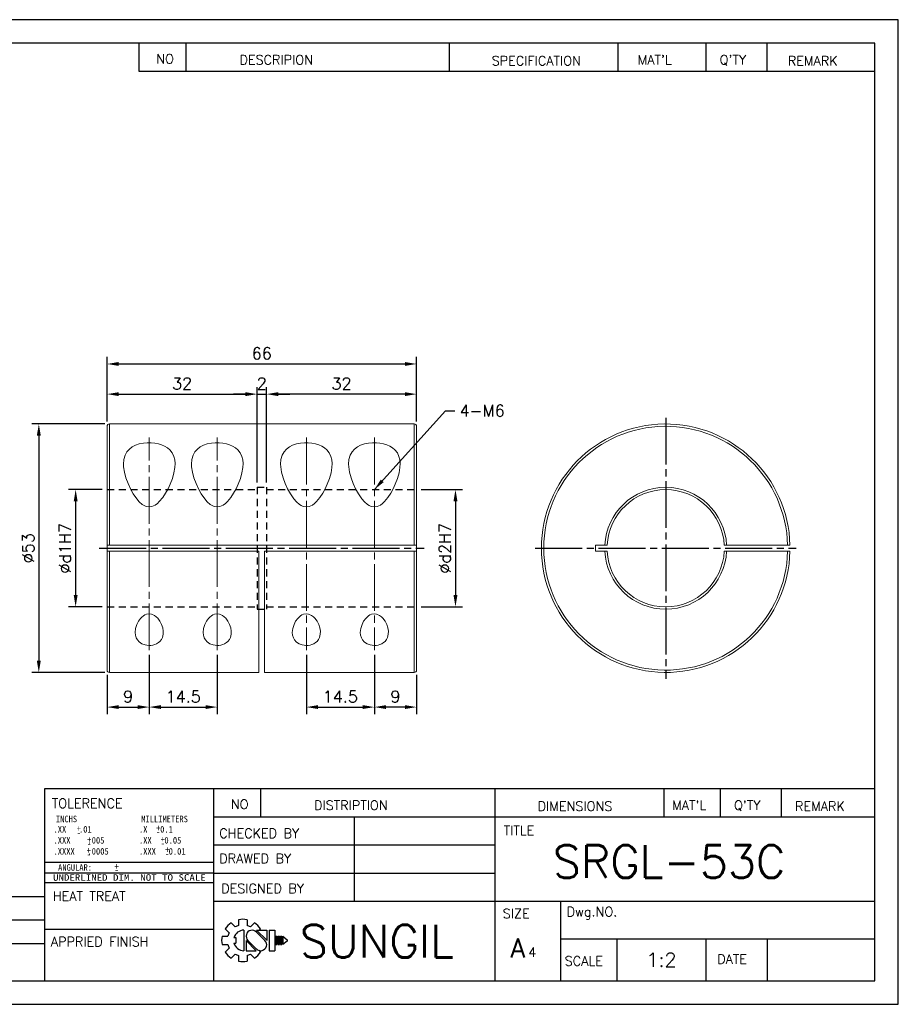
# Model space of a CAD drawing. Extents: x 10 to 307, y 10 to 220.
# Tile 2 of 2: x 120 to 307, y 10 to 220. Entities that reach past the tile are written whole.
import ezdxf
from ezdxf.enums import TextEntityAlignment as Align

# ---------------------------------------------------------------- set-up
doc = ezdxf.new("R2010")
doc.units = 0
doc.header["$LTSCALE"] = 0.5
doc.header["$MEASUREMENT"] = 0
doc.linetypes.add('CENTER', pattern=[27, 20, -2, 3, -2])
doc.linetypes.add('HIDDEN', pattern=[5, 3, -2])
doc.layers.get('0').update_dxf_attribs({"linetype": 'CONTINUOUS'})
doc.layers.get('Defpoints').update_dxf_attribs({"linetype": 'CONTINUOUS'})
doc.layers.add('DIM', color=4, linetype='CONTINUOUS')
doc.styles.add('MONOTXT', font='DotumChe.ttf')
doc.styles.get("Standard").update_dxf_attribs({"font": 'romans.shx', "bigfont": 'whgtxt.shx'})
doc.dimstyles.new('LIM', dxfattribs={"dimtxt": 2.5, "dimasz": 2.5, "dimexe": 1.5, "dimexo": 1, "dimgap": 1, "dimtad": 1, "dimdec": 3, "dimzin": 9, "dimdsep": 46, "dimtxsty": 'Standard', "dimcen": 2.5, "dimclrd": 1, "dimclre": 1, "dimadec": 0, "dimazin": 0, "dimtfac": 1, "dimtdec": 3, "dimtmove": 0, "dimatfit": 3, "dimfxl": 0, "dimtolj": 1, "dimtzin": 0, "dimarcsym": 0})

# ---------------------------------------------------------------- blocks, each defined once
blk = doc.blocks.new('*D112')
at = {"color": 1, "lineweight": -2}
for p, q in [((138.29, 134.28), (138.29, 148.07)), ((204.29, 134.28), (204.29, 148.07)), ((140.79, 146.57), (201.79, 146.57))]:
    blk.add_line(p, q, dxfattribs=at)
at = {"color": 1}
for points in [[(140.79, 146.99), (140.79, 146.16), (138.29, 146.57)], [(201.79, 146.99), (201.79, 146.16), (204.29, 146.57)]]:
    blk.add_solid(points, dxfattribs=at)
at = {"layer": 'Defpoints', "color": 0}
for p in [(204.29, 146.57), (138.29, 133.28), (204.29, 133.28)]:
    blk.add_point(p, dxfattribs=at)
at = {"color": 0, "insert": (171.29, 148.82), "char_height": 2.5, "attachment_point": 5}
blk.add_mtext('\\A1;66', dxfattribs=at)
blk = doc.blocks.new('*D113')
at = {"color": 1, "lineweight": -2}
for p, q in [((138.29, 134.28), (138.29, 141.64)), ((170.29, 121.28), (170.29, 141.64)), ((140.79, 140.14), (167.79, 140.14))]:
    blk.add_line(p, q, dxfattribs=at)
at = {"color": 1}
for points in [[(140.79, 140.55), (140.79, 139.72), (138.29, 140.14)], [(167.79, 140.55), (167.79, 139.72), (170.29, 140.14)]]:
    blk.add_solid(points, dxfattribs=at)
at = {"layer": 'Defpoints', "color": 0}
for p in [(170.29, 140.14), (138.29, 133.28), (170.29, 120.28)]:
    blk.add_point(p, dxfattribs=at)
at = {"color": 0, "insert": (154.29, 142.39), "char_height": 2.5, "attachment_point": 5}
blk.add_mtext('\\A1;32', dxfattribs=at)
blk = doc.blocks.new('*D114')
at = {"color": 1, "lineweight": -2}
for p, q in [((172.29, 121.28), (172.29, 141.64)), ((204.29, 134.28), (204.29, 141.64)), ((201.79, 140.14), (174.79, 140.14))]:
    blk.add_line(p, q, dxfattribs=at)
at = {"color": 1}
for points in [[(174.79, 140.55), (174.79, 139.72), (172.29, 140.14)], [(201.79, 140.55), (201.79, 139.72), (204.29, 140.14)]]:
    blk.add_solid(points, dxfattribs=at)
at = {"layer": 'Defpoints', "color": 0}
for p in [(172.29, 140.14), (204.29, 133.28), (172.29, 120.28)]:
    blk.add_point(p, dxfattribs=at)
at = {"color": 0, "insert": (188.29, 142.39), "char_height": 2.5, "attachment_point": 5}
blk.add_mtext('\\A1;32', dxfattribs=at)
blk = doc.blocks.new('*D115')
at = {"color": 1, "lineweight": -2}
for p, q in [((170.29, 121.28), (170.29, 141.64)), ((172.29, 121.28), (172.29, 141.64)), ((167.79, 140.14), (165.29, 140.14)), ((170.29, 140.14), (172.29, 140.14)), ((174.79, 140.14), (177.29, 140.14))]:
    blk.add_line(p, q, dxfattribs=at)
at = {"color": 1}
for points in [[(167.79, 140.55), (167.79, 139.72), (170.29, 140.14)], [(174.79, 140.55), (174.79, 139.72), (172.29, 140.14)]]:
    blk.add_solid(points, dxfattribs=at)
at = {"layer": 'Defpoints', "color": 0}
for p in [(172.29, 140.14), (170.29, 120.28), (172.29, 120.28)]:
    blk.add_point(p, dxfattribs=at)
at = {"color": 0, "insert": (171.29, 142.39), "char_height": 2.5, "attachment_point": 5}
blk.add_mtext('\\A1;2', dxfattribs=at)
blk = doc.blocks.new('*D116')
at = {"color": 1, "lineweight": -2}
for p, q in [((137.79, 133.78), (122.25, 133.78)), ((123.75, 131.28), (123.75, 83.28)), ((137.79, 80.78), (122.25, 80.78))]:
    blk.add_line(p, q, dxfattribs=at)
at = {"color": 1}
for points in [[(123.33, 131.28), (124.17, 131.28), (123.75, 133.78)], [(123.33, 83.28), (124.17, 83.28), (123.75, 80.78)]]:
    blk.add_solid(points, dxfattribs=at)
at = {"layer": 'Defpoints', "color": 0}
for p in [(138.79, 133.78), (123.75, 80.78), (138.79, 80.78)]:
    blk.add_point(p, dxfattribs=at)
at = {"color": 0, "insert": (121.5, 107.28), "char_height": 2.5, "attachment_point": 5, "rotation": 90}
blk.add_mtext('\\A1;%%c53', dxfattribs=at)
blk = doc.blocks.new('*D117')
at = {"color": 1, "lineweight": -2}
for p, q in [((137.29, 119.78), (130.1, 119.78)), ((131.6, 117.28), (131.6, 97.28)), ((137.29, 94.78), (130.1, 94.78))]:
    blk.add_line(p, q, dxfattribs=at)
at = {"color": 1}
for points in [[(131.19, 117.28), (132.02, 117.28), (131.6, 119.78)], [(131.19, 97.28), (132.02, 97.28), (131.6, 94.78)]]:
    blk.add_solid(points, dxfattribs=at)
at = {"layer": 'Defpoints', "color": 0}
for p in [(138.29, 119.78), (131.6, 94.78), (138.29, 94.78)]:
    blk.add_point(p, dxfattribs=at)
at = {"color": 0, "insert": (129.35, 107.28), "char_height": 2.5, "attachment_point": 5, "rotation": 90}
blk.add_mtext('\\A1;%%cd1H7', dxfattribs=at)
blk = doc.blocks.new('*D118')
at = {"color": 1, "lineweight": -2}
for p, q in [((205.29, 119.78), (214.08, 119.78)), ((212.58, 117.28), (212.58, 97.28)), ((205.29, 94.78), (214.08, 94.78))]:
    blk.add_line(p, q, dxfattribs=at)
at = {"color": 1}
for points in [[(212.17, 117.28), (213, 117.28), (212.58, 119.78)], [(212.17, 97.28), (213, 97.28), (212.58, 94.78)]]:
    blk.add_solid(points, dxfattribs=at)
at = {"layer": 'Defpoints', "color": 0}
for p in [(204.29, 119.78), (204.29, 94.78), (212.58, 94.78)]:
    blk.add_point(p, dxfattribs=at)
at = {"color": 0, "insert": (210.33, 107.28), "char_height": 2.5, "attachment_point": 5, "rotation": 90}
blk.add_mtext('\\A1;%%cd2H7', dxfattribs=at)
blk = doc.blocks.new('*D119')
at = {"color": 1, "lineweight": -2}
for p, q in [((147.29, 84.51), (147.29, 71.89)), ((138.29, 80.28), (138.29, 71.89)), ((140.79, 73.39), (144.79, 73.39))]:
    blk.add_line(p, q, dxfattribs=at)
at = {"color": 1}
for points in [[(140.79, 73.81), (140.79, 72.98), (138.29, 73.39)], [(144.79, 73.81), (144.79, 72.98), (147.29, 73.39)]]:
    blk.add_solid(points, dxfattribs=at)
at = {"layer": 'Defpoints', "color": 0}
for p in [(147.29, 85.51), (138.29, 81.28), (147.29, 73.39)]:
    blk.add_point(p, dxfattribs=at)
at = {"color": 0, "insert": (142.79, 75.64), "char_height": 2.5, "attachment_point": 5}
blk.add_mtext('\\A1;9', dxfattribs=at)
blk = doc.blocks.new('*D120')
at = {"color": 1, "lineweight": -2}
for p, q in [((147.29, 84.51), (147.29, 71.89)), ((161.79, 84.51), (161.79, 71.89)), ((149.79, 73.39), (159.29, 73.39))]:
    blk.add_line(p, q, dxfattribs=at)
at = {"color": 1}
for points in [[(149.79, 73.81), (149.79, 72.98), (147.29, 73.39)], [(159.29, 73.81), (159.29, 72.98), (161.79, 73.39)]]:
    blk.add_solid(points, dxfattribs=at)
at = {"layer": 'Defpoints', "color": 0}
for p in [(147.29, 85.51), (161.79, 85.51), (161.79, 73.39)]:
    blk.add_point(p, dxfattribs=at)
at = {"color": 0, "insert": (154.54, 75.64), "char_height": 2.5, "attachment_point": 5}
blk.add_mtext('\\A1;14.5', dxfattribs=at)
blk = doc.blocks.new('*D121')
at = {"color": 1, "lineweight": -2}
for p, q in [((195.29, 84.51), (195.29, 71.89)), ((204.29, 80.28), (204.29, 71.89)), ((201.79, 73.39), (197.79, 73.39))]:
    blk.add_line(p, q, dxfattribs=at)
at = {"color": 1}
for points in [[(197.79, 73.81), (197.79, 72.98), (195.29, 73.39)], [(201.79, 73.81), (201.79, 72.98), (204.29, 73.39)]]:
    blk.add_solid(points, dxfattribs=at)
at = {"layer": 'Defpoints', "color": 0}
for p in [(195.29, 85.51), (204.29, 81.28), (195.29, 73.39)]:
    blk.add_point(p, dxfattribs=at)
at = {"color": 0, "insert": (199.79, 75.64), "char_height": 2.5, "attachment_point": 5}
blk.add_mtext('\\A1;9', dxfattribs=at)
blk = doc.blocks.new('*D122')
at = {"color": 1, "lineweight": -2}
for p, q in [((180.79, 84.51), (180.79, 71.89)), ((195.29, 84.51), (195.29, 71.89)), ((183.29, 73.39), (192.79, 73.39))]:
    blk.add_line(p, q, dxfattribs=at)
at = {"color": 1}
for points in [[(183.29, 73.81), (183.29, 72.98), (180.79, 73.39)], [(192.79, 73.81), (192.79, 72.98), (195.29, 73.39)]]:
    blk.add_solid(points, dxfattribs=at)
at = {"layer": 'Defpoints', "color": 0}
for p in [(180.79, 85.51), (195.29, 85.51), (195.29, 73.39)]:
    blk.add_point(p, dxfattribs=at)
at = {"color": 0, "insert": (188.04, 75.64), "char_height": 2.5, "attachment_point": 5}
blk.add_mtext('\\A1;14.5', dxfattribs=at)

msp = doc.modelspace()

# ---------------------------------------------------------------- linework, layer by layer
for p, q in [((307, 220), (10, 220)), ((307, 10), (307, 220)), ((302, 215), (15, 215)), ((145.0907, 215), (145.0907, 209)), ((155.0907, 215), (155.0907, 209)), ((211.2097, 215), (211.2097, 209)), ((247.2097, 215), (247.2097, 209)), ((265.9405, 215), (265.9405, 209)), ((278.9405, 215), (278.9405, 209)), ((302, 15), (302, 215)), ((145.0907, 209), (302, 209)), ((125, 15), (125, 56)), ((125, 56), (302, 56)), ((161, 56), (161, 15)), ((171, 56), (171, 50)), ((221, 56), (221, 15)), ((257, 56), (257, 50)), ((269, 56), (269, 50)), ((282, 56), (282, 50)), ((161, 50), (302, 50)), ((191, 50), (191, 32)), ((161, 44), (221, 44)), ((161, 38), (221, 38)), ((125, 36), (161, 36)), ((20.1963, 33), (125, 33)), ((161, 32), (302, 32)), ((235, 32), (235, 15)), ((20.1963, 28), (125, 28)), ((125, 26), (161, 26)), ((235, 24), (302, 24)), ((247, 24), (247, 15)), ((265.9684, 24), (265.9684, 15)), ((279.008, 24), (279.008, 15)), ((20.1963, 23), (125, 23)), ((15, 15), (302, 15)), ((10, 10), (307, 10))]:
    msp.add_line(p, q)
at = {"color": 1, "linetype": 'CENTER'}
for p, q in [((257.4074, 135.1024), (257.4074, 79.4524)), ((136.6406, 107.2774), (205.9406, 107.2774)), ((229.5824, 107.2774), (285.2355, 107.2774))]:
    msp.add_line(p, q, dxfattribs=at)
at = {"color": 7, "linetype": 'Continuous', "lineweight": 15}
for p, q in [((138.2906, 107.9274), (138.2906, 133.2774)), ((203.7906, 133.7774), (138.7906, 133.7774)), ((138.7906, 133.7774), (138.7906, 107.9274)), ((203.7906, 107.9274), (203.7906, 133.7774)), ((204.2906, 133.2774), (204.2906, 107.9274)), ((138.2906, 107.9274), (138.2906, 120.2774)), ((204.2906, 120.2774), (204.2906, 107.9274)), ((138.7906, 107.9274), (138.2906, 107.9274)), ((138.2906, 107.9274), (138.2906, 106.6274)), ((138.7906, 107.9274), (203.7906, 107.9274)), ((204.2906, 107.9274), (203.7906, 107.9274)), ((204.2906, 107.9274), (204.2906, 106.6274)), ((242.4075, 107.9274), (242.4075, 106.6274)), ((244.4238, 107.9274), (242.4075, 107.9274)), ((244.9244, 107.9274), (244.4238, 107.9274)), ((270.3913, 107.9274), (269.8906, 107.9274)), ((283.3994, 107.9274), (270.3913, 107.9274)), ((283.8995, 107.9274), (283.3994, 107.9274)), ((138.2906, 81.2774), (138.2906, 106.6274)), ((138.2906, 106.6274), (138.7906, 106.6274)), ((138.2906, 94.2774), (138.2906, 106.6274)), ((170.6906, 106.6274), (138.7906, 106.6274)), ((138.7906, 106.6274), (138.7906, 80.7774)), ((170.6906, 80.7774), (170.6906, 106.6274)), ((171.8906, 106.6274), (171.8906, 80.7774)), ((203.7906, 106.6274), (171.8906, 106.6274)), ((203.7906, 106.6274), (204.2906, 106.6274)), ((203.7906, 80.7774), (203.7906, 106.6274)), ((204.2906, 106.6274), (204.2906, 81.2774)), ((204.2906, 106.6274), (204.2906, 94.2774)), ((242.4075, 106.6274), (244.4238, 106.6274)), ((244.4238, 106.6274), (244.9244, 106.6274)), ((269.8906, 106.6274), (270.3913, 106.6274)), ((270.3913, 106.6274), (283.3994, 106.6274)), ((283.3994, 106.6274), (283.8995, 106.6274)), ((138.7906, 80.7774), (170.6906, 80.7774)), ((171.8906, 80.7774), (203.7906, 80.7774))]:
    msp.add_line(p, q, dxfattribs=at)
at = {"color": 1, "linetype": 'CENTER', "lineweight": 15}
for p, q in [((147.2906, 85.5081), (147.2906, 130.8918)), ((161.7906, 85.5081), (161.7906, 130.8918)), ((180.7906, 130.8918), (180.7906, 85.5081)), ((195.2906, 130.8918), (195.2906, 85.5081))]:
    msp.add_line(p, q, dxfattribs=at)
at = {"color": 5, "linetype": 'HIDDEN'}
for p, q in [((138.2906, 119.7774), (170.2906, 119.7774)), ((170.2906, 120.2774), (172.2906, 120.2774)), ((170.2906, 120.2774), (170.2906, 94.2774)), ((172.2906, 120.2774), (172.2906, 94.2774)), ((172.2906, 119.7774), (204.2906, 119.7774)), ((138.2906, 94.7774), (170.2906, 94.7774)), ((172.2906, 94.7774), (204.2906, 94.7774)), ((170.2906, 94.2774), (172.2906, 94.2774))]:
    msp.add_line(p, q, dxfattribs=at)
at = {"color": 0}
for p, q in [((125, 40.2855), (161, 40.2855)), ((125, 38.0531), (161, 38.0531))]:
    msp.add_line(p, q, dxfattribs=at)
at = {"color": 7, "linetype": 'Continuous', "lineweight": 15, "flags": 128}
for points in [[(141.7906, 125.2218), (141.8767, 126.2198), (142.1545, 127.1485), (142.5401, 127.8293), (143.0832, 128.4341), (143.6674, 128.8698), (144.3635, 129.23), (145.1672, 129.5058), (146.0499, 129.6886), (146.8744, 129.7673), (147.712, 129.7673), (148.4901, 129.6942), (149.2352, 129.5524), (149.9361, 129.3407), (150.5692, 129.0655), (151.1613, 128.7041), (151.6575, 128.2827), (152.1883, 127.6067), (152.5422, 126.8492), (152.723, 126.1118), (152.7895, 125.3315), (152.7553, 124.5217), (152.5613, 123.3433), (152.2176, 122.1303), (151.7439, 120.9047), (151.2991, 119.9511), (150.7774, 119.0015), (150.1636, 118.084), (149.4427, 117.2265), (149.0323, 116.8333), (148.5747, 116.4876), (148.2324, 116.2944), (147.8638, 116.1514), (147.2332, 116.0674), (146.6084, 116.1865), (146.1951, 116.374), (145.8168, 116.6191), (145.1751, 117.1864), (144.6227, 117.8269), (143.8926, 118.8727), (143.2801, 119.9603), (142.7712, 121.0588), (142.3162, 122.2738), (141.9908, 123.4747), (141.8152, 124.6399), (141.7906, 125.2218)], [(156.2906, 125.2218), (156.3767, 126.2198), (156.6545, 127.1485), (157.0401, 127.8293), (157.5832, 128.4341), (158.1674, 128.8698), (158.8635, 129.23), (159.6672, 129.5058), (160.5499, 129.6886), (161.3744, 129.7673), (162.212, 129.7673), (162.9901, 129.6942), (163.7352, 129.5524), (164.4361, 129.3407), (165.0692, 129.0655), (165.6613, 128.7041), (166.1575, 128.2827), (166.6883, 127.6067), (167.0422, 126.8492), (167.223, 126.1118), (167.2895, 125.3315), (167.2553, 124.5217), (167.0613, 123.3433), (166.7176, 122.1303), (166.2439, 120.9047), (165.7991, 119.9511), (165.2774, 119.0015), (164.6636, 118.084), (163.9427, 117.2265), (163.5323, 116.8333), (163.0747, 116.4876), (162.7324, 116.2944), (162.3638, 116.1514), (161.7332, 116.0674), (161.1084, 116.1865), (160.6951, 116.374), (160.3168, 116.6191), (159.6751, 117.1864), (159.1227, 117.8269), (158.3926, 118.8727), (157.7801, 119.9603), (157.2712, 121.0588), (156.8162, 122.2738), (156.4908, 123.4747), (156.3152, 124.6399), (156.2906, 125.2218)], [(175.2906, 125.2218), (175.3767, 126.2198), (175.6545, 127.1485), (176.0401, 127.8293), (176.5832, 128.4341), (177.1674, 128.8698), (177.8635, 129.23), (178.6672, 129.5058), (179.5499, 129.6886), (180.3744, 129.7673), (181.212, 129.7673), (181.9901, 129.6942), (182.7352, 129.5524), (183.4361, 129.3407), (184.0692, 129.0655), (184.6613, 128.7041), (185.1575, 128.2827), (185.6883, 127.6067), (186.0422, 126.8492), (186.223, 126.1118), (186.2895, 125.3315), (186.2553, 124.5217), (186.0613, 123.3433), (185.7176, 122.1303), (185.2439, 120.9047), (184.7991, 119.9511), (184.2774, 119.0015), (183.6636, 118.084), (182.9427, 117.2265), (182.5323, 116.8333), (182.0747, 116.4876), (181.7324, 116.2944), (181.3638, 116.1514), (180.7332, 116.0674), (180.1084, 116.1865), (179.6951, 116.374), (179.3168, 116.6191), (178.6751, 117.1864), (178.1227, 117.8269), (177.3926, 118.8727), (176.7801, 119.9603), (176.2712, 121.0588), (175.8162, 122.2738), (175.4908, 123.4747), (175.3152, 124.6399), (175.2906, 125.2218)], [(189.7906, 125.2218), (189.8767, 126.2198), (190.1545, 127.1485), (190.5401, 127.8293), (191.0832, 128.4341), (191.6674, 128.8698), (192.3635, 129.23), (193.1672, 129.5058), (194.0499, 129.6886), (194.8744, 129.7673), (195.712, 129.7673), (196.4901, 129.6942), (197.2352, 129.5524), (197.9361, 129.3407), (198.5692, 129.0655), (199.1613, 128.7041), (199.6575, 128.2827), (200.1883, 127.6067), (200.5422, 126.8492), (200.723, 126.1118), (200.7895, 125.3315), (200.7553, 124.5217), (200.5613, 123.3433), (200.2176, 122.1303), (199.7439, 120.9047), (199.2991, 119.9511), (198.7774, 119.0015), (198.1636, 118.084), (197.4427, 117.2265), (197.0323, 116.8333), (196.5747, 116.4876), (196.2324, 116.2944), (195.8638, 116.1514), (195.2332, 116.0674), (194.6084, 116.1865), (194.1951, 116.374), (193.8168, 116.6191), (193.1751, 117.1864), (192.6227, 117.8269), (191.8926, 118.8727), (191.2801, 119.9603), (190.7712, 121.0588), (190.3162, 122.2738), (189.9908, 123.4747), (189.8152, 124.6399), (189.7906, 125.2218)], [(144.2906, 89.333), (144.3853, 90.1833), (144.6607, 91.0412), (144.9918, 91.6867), (145.4383, 92.2975), (145.7284, 92.5958), (146.0617, 92.8629), (146.3559, 93.0401), (146.679, 93.1767), (147.2259, 93.2763), (147.7814, 93.2126), (148.3871, 92.9492), (148.7814, 92.6594), (149.1187, 92.3249), (149.5816, 91.6996), (149.9222, 91.0369), (150.1641, 90.3181), (150.2806, 89.6019), (150.2643, 88.9123), (150.1012, 88.2561), (149.8795, 87.8146), (149.5615, 87.4126), (149.2405, 87.1352), (148.8561, 86.8996), (148.4893, 86.7425), (148.0873, 86.6271), (147.6566, 86.5591), (147.2133, 86.5417), (146.8139, 86.5715), (146.4277, 86.6425), (145.7302, 86.897), (145.4004, 87.0927), (145.1158, 87.3193), (144.7729, 87.7085), (144.5277, 88.1403), (144.3475, 88.721), (144.2906, 89.333)], [(158.7906, 89.333), (158.8853, 90.1833), (159.1607, 91.0412), (159.4918, 91.6867), (159.9383, 92.2975), (160.2284, 92.5958), (160.5617, 92.8629), (160.8559, 93.0401), (161.179, 93.1767), (161.7259, 93.2763), (162.2814, 93.2126), (162.8871, 92.9492), (163.2814, 92.6594), (163.6187, 92.3249), (164.0816, 91.6996), (164.4222, 91.0369), (164.6641, 90.3181), (164.7806, 89.6019), (164.7643, 88.9123), (164.6012, 88.2561), (164.3795, 87.8146), (164.0615, 87.4126), (163.7405, 87.1352), (163.3561, 86.8996), (162.9893, 86.7425), (162.5873, 86.6271), (162.1566, 86.5591), (161.7133, 86.5417), (161.3139, 86.5715), (160.9277, 86.6425), (160.2302, 86.897), (159.9004, 87.0927), (159.6158, 87.3193), (159.2729, 87.7085), (159.0277, 88.1403), (158.8475, 88.721), (158.7906, 89.333)], [(177.7906, 89.333), (177.8853, 90.1833), (178.1607, 91.0412), (178.4918, 91.6867), (178.9383, 92.2975), (179.2284, 92.5958), (179.5617, 92.8629), (179.8559, 93.0401), (180.179, 93.1767), (180.7259, 93.2763), (181.2814, 93.2126), (181.8871, 92.9492), (182.2814, 92.6594), (182.6187, 92.3249), (183.0816, 91.6996), (183.4222, 91.0369), (183.6641, 90.3181), (183.7806, 89.6019), (183.7643, 88.9123), (183.6012, 88.2561), (183.3795, 87.8146), (183.0615, 87.4126), (182.7405, 87.1352), (182.3561, 86.8996), (181.9893, 86.7425), (181.5873, 86.6271), (181.1566, 86.5591), (180.7133, 86.5417), (180.3139, 86.5715), (179.9277, 86.6425), (179.2302, 86.897), (178.9004, 87.0927), (178.6158, 87.3193), (178.2729, 87.7085), (178.0277, 88.1403), (177.8475, 88.721), (177.7906, 89.333)], [(192.2906, 89.333), (192.3853, 90.1833), (192.6607, 91.0412), (192.9918, 91.6867), (193.4383, 92.2975), (193.7284, 92.5958), (194.0617, 92.8629), (194.3559, 93.0401), (194.679, 93.1767), (195.2259, 93.2763), (195.7814, 93.2126), (196.3871, 92.9492), (196.7814, 92.6594), (197.1187, 92.3249), (197.5816, 91.6996), (197.9222, 91.0369), (198.1641, 90.3181), (198.2806, 89.6019), (198.2643, 88.9123), (198.1012, 88.2561), (197.8795, 87.8146), (197.5615, 87.4126), (197.2405, 87.1352), (196.8561, 86.8996), (196.4893, 86.7425), (196.0873, 86.6271), (195.6566, 86.5591), (195.2133, 86.5417), (194.8139, 86.5715), (194.4277, 86.6425), (193.7302, 86.897), (193.4004, 87.0927), (193.1158, 87.3193), (192.7729, 87.7085), (192.5277, 88.1403), (192.3475, 88.721), (192.2906, 89.333)]]:
    msp.add_lwpolyline(points, dxfattribs=at)
at = {"color": 7, "linetype": 'Continuous', "lineweight": 15}
for centre, radius, start, end in [((138.7906, 133.2774), 0.5, 90, 180), ((203.7906, 133.2774), 0.5, 0, 90), ((257.4075, 107.2774), 26.5, 1.405509, 358.594491), ((257.4075, 107.2774), 26, 1.432544, 358.567456), ((257.4075, 107.2774), 13, 2.865984, 177.134016), ((257.4075, 107.2774), 12.5, 2.980725, 177.019275), ((257.4075, 107.2774), 26.5, 180, 358.594491), ((257.4075, 107.2774), 13, 182.865984, 357.134016), ((257.4075, 107.2774), 12.5, 182.980725, 357.019275), ((138.7906, 81.2774), 0.5, 180, 270), ((203.7906, 81.2774), 0.5, 270, 0)]:
    msp.add_arc(centre, radius, start, end, dxfattribs=at)
at = {"layer": 'DIM', "color": 0}
for p, q in [((164.7555, 27.3858), (165.616, 26.5254)), ((166.3456, 28.0444), (166.3456, 26.8276)), ((168.1456, 28.0444), (168.1456, 26.8276)), ((168.8752, 26.5254), (169.7356, 27.3858)), ((163.4828, 26.113), (164.3432, 25.2526)), ((167.4582, 25.8087), (167.4582, 21.4373)), ((171.9487, 23.623), (170.0992, 25.4663)), ((172.3357, 23.6608), (170.1807, 25.8087)), ((170.1807, 25.8087), (172.3357, 25.8087)), ((170.7041, 25.8087), (171.0084, 26.113)), ((172.3357, 25.8087), (172.3357, 23.623)), ((172.8457, 25.8087), (172.8457, 23.623)), ((172.8457, 25.8087), (174.0457, 25.8087)), ((174.0457, 25.8087), (174.0457, 23.623)), ((162.8242, 24.523), (164.041, 24.523)), ((162.8242, 24.523), (164.041, 24.523)), ((165.3565, 24.223), (165.766, 24.223)), ((165.766, 24.223), (165.766, 23.023)), ((167.9557, 23.623), (167.9557, 21.4373)), ((167.9557, 23.5851), (170.1107, 21.4373)), ((168.3427, 23.623), (170.1922, 21.7796)), ((172.8457, 23.623), (172.8457, 21.4373)), ((174.0457, 23.623), (174.0457, 21.4373)), ((174.2557, 24.523), (174.2557, 23.623)), ((174.2557, 24.523), (174.5557, 24.523)), ((174.2557, 23.623), (174.2557, 22.723)), ((174.5557, 24.523), (174.5557, 23.623)), ((174.5557, 23.623), (174.5557, 22.723)), ((174.7657, 24.523), (174.7657, 23.623)), ((174.7657, 24.523), (175.0657, 24.523)), ((174.7657, 23.623), (174.7657, 22.723)), ((175.0657, 24.523), (175.0657, 23.623)), ((175.0657, 23.623), (175.0657, 22.723)), ((175.2757, 24.523), (175.2757, 23.623)), ((175.2757, 24.523), (175.5757, 24.523)), ((175.2757, 23.623), (175.2757, 22.723)), ((175.5757, 24.523), (175.5757, 23.623)), ((175.5757, 23.623), (175.5757, 22.723)), ((175.7857, 24.523), (175.7857, 23.623)), ((175.7857, 24.523), (176.6857, 23.773)), ((175.7857, 23.623), (175.7857, 22.723)), ((176.6857, 23.473), (175.7857, 22.723)), ((176.6857, 23.773), (176.6857, 23.623)), ((176.6857, 23.773), (176.6857, 23.473)), ((176.6857, 23.623), (176.6857, 23.473)), ((162.8242, 22.723), (164.041, 22.723)), ((163.4828, 21.133), (164.3432, 21.9934)), ((165.3565, 23.023), (165.766, 23.023)), ((167.9557, 21.4373), (170.1107, 21.4373)), ((170.6284, 21.5129), (171.0084, 21.133)), ((172.8457, 21.4373), (174.0457, 21.4373)), ((174.2557, 22.723), (174.5557, 22.723)), ((174.7657, 22.723), (175.0657, 22.723)), ((175.2757, 22.723), (175.5757, 22.723)), ((164.7555, 19.8602), (165.616, 20.7206)), ((166.3456, 20.4184), (166.3456, 19.2016)), ((168.1456, 20.4184), (168.1456, 19.2016)), ((168.8752, 20.7206), (169.7356, 19.8602))]:
    msp.add_line(p, q, dxfattribs=at)
for centre, radius, start, end in [((167.2456, 23.623), 4.5121, 123.49434, 146.50566), ((167.2456, 23.623), 4.5121, 78.49434, 101.50566), ((167.2456, 23.623), 4.5121, 33.49434, 56.50566), ((167.2456, 23.623), 3.3286, 150.687209, 164.312791), ((167.4582, 23.623), 2.1857, 90, 164.067144), ((167.2456, 23.623), 3.3286, 105.687209, 119.312791), ((169.2307, 24.5359), 1.2728, 43.220228, 225.828215), ((167.2456, 23.623), 3.3286, 60.687209, 74.312791), ((167.2456, 23.623), 4.5121, 168.49434, 191.50566), ((171.0607, 22.7101), 1.2728, 223.220228, 45.828215), ((167.2456, 23.623), 4.5121, 213.49434, 236.50566), ((167.2456, 23.623), 3.3286, 195.687209, 209.312791), ((167.4582, 23.623), 2.1857, 195.932856, 270), ((167.2456, 23.623), 4.5121, 303.49434, 326.50566), ((167.2456, 23.623), 3.3286, 240.687209, 254.312791), ((167.2456, 23.623), 4.5121, 258.49434, 281.50566), ((167.2456, 23.623), 3.3286, 285.687209, 299.312791)]:
    msp.add_arc(centre, radius, start, end, dxfattribs=at)

# ---------------------------------------------------------------- texts
for s, height, p in [('NO', 2, (148.7839, 210.6585)), ('DESCRIPION', 2, (166.5267, 210.4522)), ('SPECIFICATION', 2, (220.3038, 210.2459)), ("MAT'L", 2, (251.4287, 210.4522)), ("Q'TY", 2, (268.916, 210.4522)), ('REMARK', 2, (283.4434, 210.2459)), ('TOLERENCE', 2, (126.5255, 51.8649)), ('NO', 2, (164.6932, 51.6585)), ('DISTRIPTION', 2, (182.436, 51.4522)), ('DIMENSIONS', 2, (230.0941, 51.2459)), ("MAT'L", 2, (258.7715, 51.4522)), ("Q'TY", 2, (271.9755, 51.4522)), ('REMARK', 2, (284.9731, 51.2459)), ('CHECKED BY', 2, (162.2174, 45.4691)), ('TITLE', 2, (222.8732, 46.0881)), ('DRAWED BY', 2, (162.2174, 40.105)), ('DESIGNED BY', 2, (162.6301, 33.7092)), ('HEAT TREAT', 2, (126.7318, 32.0587)), ('SIZE', 2, (222.6669, 28.3451)), ('Dwg.NO.', 2, (236.2835, 28.7577)), ('APPRIED FINISH', 2, (126.3191, 22.362)), ('A', 4, (224.3125, 20.0165)), ('SCALE', 2, (235.8709, 18.2357)), ('DATE', 2, (268.388, 18.6483))]:
    msp.add_text(s, height=height).set_placement(p)
at = {"style": 'MONOTXT'}
for s, p in [('INCHS', (127.3862, 48.8304)), ('MILLIMETERS', (145.5862, 48.8304)), ('.XX   .01', (126.8839, 46.6317)), ('+', (131.8296, 46.7971)), ('-', (131.8296, 45.9489)), ('.X   0.1', (145.0965, 46.6317)), ('+', (148.7629, 46.898)), ('-', (148.7629, 46.0498)), ('.XXX    .005', (126.8839, 44.2829)), ('+', (134.0515, 44.4423)), ('-', (134.0515, 43.5942)), ('.XX   0.05', (145.0965, 44.2829)), ('+', (149.7392, 44.5096)), ('-', (149.7392, 43.6614)), ('.XXXX   .0005', (126.8839, 41.934)), ('+', (133.9505, 42.1212)), ('.XXX   0.01', (145.0965, 41.934)), ('+', (150.6818, 42.2894)), ('-', (150.6818, 41.4412)), ('ANGULAR:   ', (127.8556, 38.4887)), ('-', (133.9505, 41.273)), ('+', (139.8877, 38.7436)), ('-', (139.8877, 38.0436))]:
    msp.add_text(s, height=1.4, dxfattribs=at).set_placement(p)
at = {"style": 'MONOTXT', "width": 1.217965}
msp.add_text('UNDERLINED DIM. NOT TO SCALE', height=1.4, rotation=360, dxfattribs=at).set_placement((126.7857, 36.3492), (159.3357, 36.3492), align=Align.FIT)
at = {"insert": (213.4415, 137.8582), "char_height": 2.5, "width": 2.5, "attachment_point": 1}
msp.add_mtext('\\A1;4-M6', dxfattribs=at)
at = {"layer": 'DIM', "color": 0}
for s, height, p in [('SRGL-53C', 6.96943, (233.3381, 36.9572)), ('SUNGIL', 6.96943, (179.3936, 19.9572)), ('4', 2, (228.1221, 20.104))]:
    msp.add_text(s, height=height, dxfattribs=at).set_placement(p)
at = {"layer": 'DIM', "color": 0, "insert": (256.5, 19.5), "char_height": 3, "width": 19, "attachment_point": 5}
msp.add_mtext('1:2', dxfattribs=at)

# ---------------------------------------------------------------- dimensions: what is measured, and where the dimension line sits
for base, p1, p2, picture, middle in [((204.2906, 146.5723), (138.2906, 133.2774), (204.2906, 133.2774), '*D112', (171.2906, 148.8223)), ((170.2906, 140.136), (138.2906, 133.2774), (170.2906, 120.2774), '*D113', (154.2906, 142.386)), ((172.2906, 140.136), (204.2906, 133.2774), (172.2906, 120.2774), '*D114', (188.2906, 142.386)), ((147.2906, 73.3947), (138.2906, 81.2774), (147.2906, 85.5081), '*D119', (142.7906, 75.6447)), ((161.7906, 73.3947), (147.2906, 85.5081), (161.7906, 85.5081), '*D120', (154.5406, 75.6447)), ((195.2906, 73.3947), (180.7906, 85.5081), (195.2906, 85.5081), '*D122', (188.0406, 75.6447)), ((195.2906, 73.3947), (204.2906, 81.2774), (195.2906, 85.5081), '*D121', (199.7906, 75.6447))]:
    dim = msp.add_linear_dim(base=base, p1=p1, p2=p2, dimstyle='LIM')
    dim.commit()
    dim.dimension.update_dxf_attribs({"geometry": picture, "text_midpoint": middle})
dim = msp.add_linear_dim(base=(172.2906, 140.136), p1=(170.2906, 120.2774), p2=(172.2906, 120.2774), dimstyle='LIM')
dim.commit()
dim.dimension.update_dxf_attribs({"geometry": '*D115', "text_midpoint": (171.2906, 140.136), "dimtype": 160})
for base, p1, p2, text, picture, middle in [((123.75, 80.7774), (138.7906, 133.7774), (138.7906, 80.7774), '%%c53', '*D116', (121.5, 107.2774)), ((131.6027, 94.7774), (138.2906, 119.7774), (138.2906, 94.7774), '%%cd1H7', '*D117', (129.3527, 107.2774)), ((212.5832, 94.7774), (204.2906, 119.7774), (204.2906, 94.7774), '%%cd2H7', '*D118', (210.3332, 107.2774))]:
    dim = msp.add_linear_dim(base=base, p1=p1, p2=p2, angle=90, text=text, dimstyle='LIM')
    dim.commit()
    dim.dimension.update_dxf_attribs({"geometry": picture, "text_midpoint": middle})

# ---------------------------------------------------------------- leaders
at = {"annotation_type": 0, "has_hookline": 1, "hookline_direction": 0, "text_width": 10}
msp.add_leader([(195.2906, 119.7774), (210.4421, 136.6082), (212.4415, 136.6082)], dimstyle='LIM', override={"dimgap": 1, "dimtad": 0}, dxfattribs=at)

doc.saveas('drawing.dxf')
